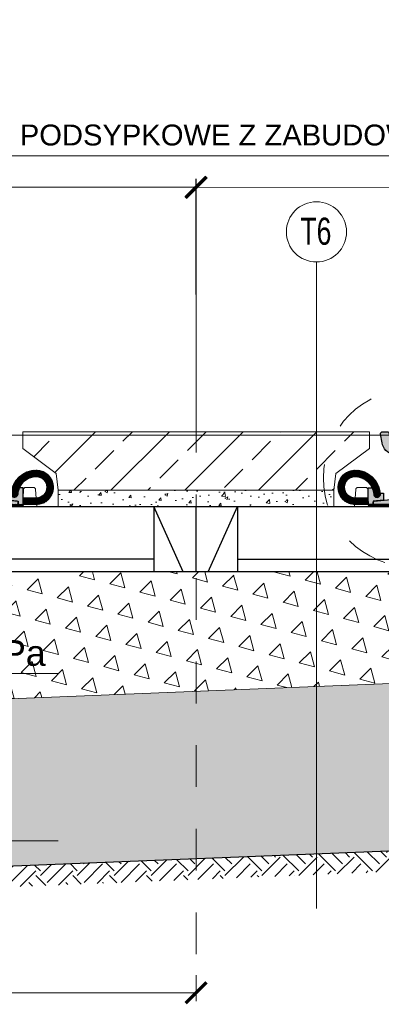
# Model space of a CAD drawing. Header units: feet. Extents: x 210.7 to 255.4, y -209.3 to -191.9.
# Tile 1 of 25: x 212.3 to 213.2, y -205.2 to -202.8. Entities that reach past the tile are written whole.
import ezdxf

# ---------------------------------------------------------------- set-up
doc = ezdxf.new("R2010")
doc.units = ezdxf.units.FT
doc.header["$MEASUREMENT"] = 0
doc.header["$PDMODE"] = 34
doc.linetypes.add('DASHDOT2', pattern=[12.7, 6.35, -3.175, 0, -3.175])
doc.linetypes.add('DASHED2', pattern=[0.375, 0.25, -0.125])
doc.layers.add('brudnopis', color=50, linetype='Continuous', lineweight=30, plot=False)
for name, color, linetype, lineweight in [('Geowłóknina', 160, 'Continuous', 30), ('Miesz_niezw', 251, 'Continuous', 9), ('Mieszanka_niezw_0_315', 44, 'Continuous', 15), ('Opis', 7, 'Continuous', 15), ('Opis (wydruk czarny)', 7, 'Continuous', 15), ('Osie', 1, 'DASHDOT2', 13), ('oś-szyny', 1, 'DASHDOT2', 0), ('Podkład', 7, 'Continuous', 30), ('Podłoże gruntowe', 7, 'Continuous', 13), ('płyta EPT', 35, 'Continuous', 20), ('Sb3', 7, 'Continuous', 15), ('sb4', 7, 'Continuous', 15), ('Wymiar', 7, 'Continuous', 15)]:
    doc.layers.add(name, color=color, linetype=linetype, lineweight=lineweight)
doc.layers.add('Podkadka sprężysta', color=1, linetype='Continuous')
doc.layers.add('Szyna', color=7, linetype='Continuous')
doc.styles.add('opis', font='arial.ttf', dxfattribs={"height": 0.05})
doc.styles.add('Opis_1_25', font='arial.ttf', dxfattribs={"height": 0.05})
doc.styles.add('Romans', font='romans.shx', dxfattribs={"width": 0.7})
doc.dimstyles.new('1_25_DK$0', dxfattribs={"dimtxt": 0.05, "dimasz": 0.05, "dimexe": 0.02, "dimexo": 0.05, "dimgap": 0.01, "dimtad": 1, "dimdec": 3, "dimzin": 3, "dimdsep": 46, "dimtxsty": 'Opis_1_25', "dimblk": 'ARCHTICK', "dimcen": 0.05, "dimclrd": 256, "dimclre": 256, "dimazin": 3, "dimtfac": 1, "dimtdec": 3, "dimtofl": 0, "dimtmove": 0, "dimatfit": 3, "dimldrblk": 'ARCHTICK', "dimfxl": 1, "dimfrac": 2, "dimtolj": 1, "dimtzin": 3, "dimlwd": -1, "dimlwe": -1, "dimarcsym": 0})
pattern_1 = [(49.99999999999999, (0, 0), (0.07172601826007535, -0.006275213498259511), [0.0075, -0.0825]), (355, (0, 0), (-0.0138751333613, 0.07521921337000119), [0.006, -0.066]), (100.45144446, (0.0059771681, -0.0005229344), (0.0578508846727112, 0.06894399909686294), [0.006374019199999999, -0.07011421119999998]), (46.18420000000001, (0, 0.02), (0.1067241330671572, -0.01655192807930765), [0.01125, -0.12375]), (96.63563549, (0.0088936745, 0.0186206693), (0.09346619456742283, 0.09741186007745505), [0.0095610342, -0.105171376]), (351.1841639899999, (0, 0.02), (0.09346619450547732, 0.09741186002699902), [0.009000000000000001, -0.0990000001]), (21, (0.01, 0.015), (0.05969070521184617, -0.04026188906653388), [0.0075, -0.0825]), (326.0000000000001, (0.01, 0.015), (0.02433153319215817, 0.0725150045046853), [0.006, -0.066]), (71.45144474, (0.0149742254, 0.0116448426), (0.08402223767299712, 0.03225311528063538), [0.006374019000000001, -0.0701142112]), (37.50000000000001, (0, 0), (0.001215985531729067, 0.03328938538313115), [0, -0.0652, 0, -0.067, 0, -0.06625]), (7.499999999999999, (0, 0), (0.02630695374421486, 0.03944117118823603), [0, -0.0382, 0, -0.0637, 0, -0.02525]), (327.5, (-0.0223, 0), (0.0533822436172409, -0.002255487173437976), [0, -0.025, 0, -0.078, 0, -0.1035]), (317.5, (-0.0323, 0), (0.05831861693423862, 0.01001049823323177), [0, -0.0325, 0, -0.0518, 0, -0.0735])]

# ---------------------------------------------------------------- blocks, each defined once
blk = doc.blocks.new('_ArchTick')
at = {"color": 0, "linetype": 'ByBlock', "lineweight": 0, "const_width": 0.15}
blk.add_lwpolyline([(-0.5, -0.5), (0.5, 0.5)], dxfattribs=at)
blk = doc.blocks.new('*D41')
at = {"layer": 'DEFPOINTS', "color": 0, "lineweight": 70, "transparency": 16777216}
for p in [(213.8065581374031, -203.236822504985), (212.7270996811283, -203.8227364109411), (213.8070997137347, -203.8217364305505)]:
    blk.add_point(p, dxfattribs=at)
at = {"layer": 'Wymiar', "transparency": 16777216}
for p, q in [((212.7270533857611, -203.7727364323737), (212.7265395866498, -203.2178224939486)), ((213.8070534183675, -203.7717364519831), (213.8065396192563, -203.216822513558)), ((212.7265581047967, -203.2378224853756), (213.8065581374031, -203.236822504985))]:
    blk.add_line(p, q, dxfattribs=at)
at = {"layer": 'Wymiar', "transparency": 16777216, "xscale": 0.05, "yscale": 0.05, "zscale": 0.05}
for p, rotation in [((212.7265581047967, -203.2378224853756), 180.0530505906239), ((213.8065581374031, -203.236822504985), 0.05305059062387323)]:
    blk.add_blockref('_ArchTick', p, dxfattribs=dict(at, rotation=rotation))
at = {"layer": 'Wymiar', "color": 0, "transparency": 16777216, "insert": (213.2665252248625, -203.2017938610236), "char_height": 0.05, "attachment_point": 5, "rotation": 0.053050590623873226, "style": 'Opis_1_25'}
blk.add_mtext('\\A1;1.08', dxfattribs=at)
blk = doc.blocks.new('*D42')
at = {"layer": 'DEFPOINTS', "color": 0, "lineweight": 70, "transparency": 16777216}
for p in [(212.7275330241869, -203.2377118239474), (211.3770997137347, -203.8217364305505), (212.7270996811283, -203.8227364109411)]:
    blk.add_point(p, dxfattribs=at)
at = {"layer": 'Wymiar', "transparency": 16777216}
for p, q in [((211.3771367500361, -203.7717364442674), (211.3775478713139, -203.2167118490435)), ((212.7271367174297, -203.772736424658), (212.7275478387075, -203.2177118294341)), ((211.3775330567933, -203.2367118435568), (212.7275330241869, -203.2377118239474))]:
    blk.add_line(p, q, dxfattribs=at)
at = {"layer": 'Wymiar', "transparency": 16777216, "xscale": 0.05, "yscale": 0.05, "zscale": 0.05}
for p, rotation in [((211.3775330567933, -203.2367118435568), 179.9575595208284), ((212.7275330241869, -203.2377118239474), 359.9575595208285)]:
    blk.add_blockref('_ArchTick', p, dxfattribs=dict(at, rotation=rotation))
at = {"layer": 'Wymiar', "color": 0, "transparency": 16777216, "insert": (212.0525593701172, -203.2016661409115), "char_height": 0.05, "attachment_point": 5, "rotation": 359.9575595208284, "style": 'Opis_1_25'}
blk.add_mtext('\\A1;1.35', dxfattribs=at)
blk = doc.blocks.new('*D43')
at = {"layer": 'DEFPOINTS', "color": 0, "lineweight": 70, "transparency": 16777216}
for p in [(213.9570997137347, -203.1627676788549), (211.2270997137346, -203.8217364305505), (213.9570997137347, -203.8217364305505)]:
    blk.add_point(p, dxfattribs=at)
at = {"layer": 'Wymiar', "transparency": 16777216}
for p, q in [((211.2270997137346, -203.7717364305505), (211.2270997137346, -203.1427676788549)), ((213.9570997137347, -203.7717364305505), (213.9570997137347, -203.1427676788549)), ((211.2270997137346, -203.1627676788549), (213.9570997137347, -203.1627676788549))]:
    blk.add_line(p, q, dxfattribs=at)
at = {"layer": 'Wymiar', "transparency": 16777216, "xscale": 0.05, "yscale": 0.05, "zscale": 0.05, "rotation": 180}
blk.add_blockref('_ArchTick', (211.2270997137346, -203.1627676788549), dxfattribs=at)
at = {"layer": 'Wymiar', "transparency": 16777216, "xscale": 0.05, "yscale": 0.05, "zscale": 0.05}
blk.add_blockref('_ArchTick', (213.9570997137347, -203.1627676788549), dxfattribs=at)
at = {"layer": 'Wymiar', "color": 0, "transparency": 16777216, "insert": (212.5920997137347, -203.1199914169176), "char_height": 0.05, "attachment_point": 5, "style": 'Opis_1_25'}
blk.add_mtext('\\A1;{\\fArial|b0|i0|c238|p34;TOROWISKO KLASYCZNE PODSYPKOWE Z ZABUDOWĄ PŁYTAMI EPT}', dxfattribs=at)
blk = doc.blocks.new('*D45')
at = {"layer": 'DEFPOINTS', "color": 0, "lineweight": 70, "transparency": 16777216}
for p in [(211.4970997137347, -205.0726827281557), (212.7270997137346, -205.0726827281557), (211.4970997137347, -205.1650558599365)]:
    blk.add_point(p, dxfattribs=at)
at = {"layer": 'Wymiar', "transparency": 16777216}
for p, q in [((211.4970997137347, -205.1226827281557), (211.4970997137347, -205.1850558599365)), ((212.7270997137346, -205.1226827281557), (212.7270997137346, -205.1850558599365)), ((212.7270997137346, -205.1650558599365), (211.4970997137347, -205.1650558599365))]:
    blk.add_line(p, q, dxfattribs=at)
at = {"layer": 'Wymiar', "transparency": 16777216, "xscale": 0.05, "yscale": 0.05, "zscale": 0.05, "rotation": 180}
blk.add_blockref('_ArchTick', (211.4970997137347, -205.1650558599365), dxfattribs=at)
at = {"layer": 'Wymiar', "transparency": 16777216, "xscale": 0.05, "yscale": 0.05, "zscale": 0.05}
blk.add_blockref('_ArchTick', (212.7270997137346, -205.1650558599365), dxfattribs=at)
at = {"layer": 'Wymiar', "color": 0, "transparency": 16777216, "insert": (212.1120997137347, -205.1295101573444), "char_height": 0.05, "attachment_point": 5, "style": 'Opis_1_25'}
blk.add_mtext('\\A1;1.23', dxfattribs=at)
blk = doc.blocks.new('PS-60R2-SB4-1800')
h = blk.add_hatch(color=251)
edge = h.paths.add_edge_path()
edge.add_arc((-64.85020978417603, 18.20540894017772), 4.499999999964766, 4.328325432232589, 24.187061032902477, ccw=False)
edge.add_arc((-59.5653256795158, 18.60540894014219), 0.8000000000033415, 184.3283254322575, 364.3283254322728)
edge.add_arc((-64.85020978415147, 18.2054089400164), 6.099999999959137, 4.328325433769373, 5.518464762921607)
edge.add_line((-58.77848170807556, 18.79202480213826), (-58.02596563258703, 18.79189964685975))
edge.add_line((-58.02596563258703, 18.79189964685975), (-58.01851709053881, 17.15335696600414))
edge.add_line((-58.01851709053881, 17.15335696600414), (-60.51127112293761, 16.90517299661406))
edge.add_line((-60.51127112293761, 16.90517299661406), (-60.51143550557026, 16.10521954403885))
edge.add_line((-60.51143550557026, 16.10521954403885), (-61.65020978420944, 16.1054089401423))
edge.add_line((-61.65020978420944, 16.1054089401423), (-61.70545377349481, 17.70880618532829))
edge.add_line((-61.70545377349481, 17.70880618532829), (-61.70506451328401, 20.04929525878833))
edge.add_line((-61.70506451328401, 20.04929525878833), (-60.74525279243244, 20.04913562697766))
h = blk.add_hatch(color=251)
edge = h.paths.add_edge_path()
edge.add_arc((-38.14976804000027, 18.20942884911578), 4.499999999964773, 155.8129389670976, 175.6716745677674)
edge.add_arc((-43.43465214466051, 18.60942884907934), 0.8000000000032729, 175.6716745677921, 355.6716745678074, ccw=False)
edge.add_arc((-38.14976804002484, 18.20942884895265), 6.099999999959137, 174.4815352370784, 175.6716745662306, ccw=False)
edge.add_line((-44.22149611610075, 18.7960447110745), (-44.97401219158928, 18.79591955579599))
edge.add_line((-44.97401219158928, 18.79591955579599), (-44.9814607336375, 17.15737687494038))
edge.add_line((-44.9814607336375, 17.15737687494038), (-42.4887067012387, 16.90919290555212))
edge.add_line((-42.4887067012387, 16.90919290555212), (-42.48854231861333, 16.10923945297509))
edge.add_line((-42.48854231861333, 16.10923945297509), (-41.34976803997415, 16.10942884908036))
edge.add_line((-41.34976803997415, 16.10942884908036), (-41.29452405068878, 17.71282609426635))
edge.add_line((-41.29452405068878, 17.71282609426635), (-41.2949133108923, 20.0533151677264))
edge.add_line((-41.2949133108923, 20.0533151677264), (-42.25472503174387, 20.05315553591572))
h = blk.add_hatch(color=251)
edge = h.paths.add_edge_path()
edge.add_arc((38.14985109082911, 18.20942884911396), 4.499999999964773, 4.328325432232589, 24.18706103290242, ccw=False)
edge.add_arc((43.43473519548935, 18.60942884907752), 0.8000000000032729, 184.3283254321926, 364.3283254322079)
edge.add_arc((38.14985109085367, 18.20942884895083), 6.099999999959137, 4.328325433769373, 5.518464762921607)
edge.add_line((44.22157916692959, 18.79604471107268), (44.97409524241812, 18.79591955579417))
edge.add_line((44.97409524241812, 18.79591955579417), (44.98154378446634, 17.15737687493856))
edge.add_line((44.98154378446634, 17.15737687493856), (42.48878975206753, 16.9091929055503))
edge.add_line((42.48878975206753, 16.9091929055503), (42.48862536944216, 16.10923945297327))
edge.add_line((42.48862536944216, 16.10923945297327), (41.34985109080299, 16.10942884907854))
edge.add_line((41.34985109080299, 16.10942884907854), (41.29460710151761, 17.71282609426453))
edge.add_line((41.29460710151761, 17.71282609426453), (41.29499636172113, 20.05331516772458))
edge.add_line((41.29499636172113, 20.05331516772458), (42.25480808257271, 20.0531555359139))
h = blk.add_hatch(color=251)
edge = h.paths.add_edge_path()
edge.add_arc((64.85029283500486, 18.2054089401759), 4.499999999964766, 155.8129389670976, 175.6716745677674)
edge.add_arc((59.56540873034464, 18.60540894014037), 0.8000000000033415, 175.6716745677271, 355.67167456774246, ccw=False)
edge.add_arc((64.85029283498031, 18.20540894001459), 6.099999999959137, 174.4815352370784, 175.6716745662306, ccw=False)
edge.add_line((58.77856475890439, 18.79202480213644), (58.02604868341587, 18.79189964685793))
edge.add_line((58.02604868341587, 18.79189964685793), (58.01860014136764, 17.15335696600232))
edge.add_line((58.01860014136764, 17.15335696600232), (60.51135417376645, 16.90517299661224))
edge.add_line((60.51135417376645, 16.90517299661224), (60.5115185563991, 16.10521954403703))
edge.add_line((60.5115185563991, 16.10521954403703), (61.65029283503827, 16.10540894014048))
edge.add_line((61.65029283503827, 16.10540894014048), (61.70553682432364, 17.70880618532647))
edge.add_line((61.70553682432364, 17.70880618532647), (61.70514756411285, 20.04929525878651))
edge.add_line((61.70514756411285, 20.04929525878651), (60.74533584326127, 20.04913562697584))
at = {"layer": 'Podkadka sprężysta'}
h = blk.add_hatch(dxfattribs=at)
h.set_pattern_fill('ANSI37', color=256, angle=0.009529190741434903, style=0)
h.set_pattern_definition([(45.00952919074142, (-51.49991694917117, 15.60774071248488), (-0.08840304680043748, 0.08837364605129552), []), (135.0095291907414, (-51.49991694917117, 15.60774071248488), (-0.08837364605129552, -0.08840304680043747), [])])
h.paths.add_polyline_path([(-61.63283859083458, 15.60605544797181), (-61.65020978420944, 16.1054089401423), (-41.34976803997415, 16.10942884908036), (-41.36699530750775, 15.60942597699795)])
h = blk.add_hatch(dxfattribs=at)
h.set_pattern_fill('ANSI37', color=256, scale=100, style=0)
h.set_pattern_definition([(134.9904708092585, (51.5, 15.60774071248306), (0.08840304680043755, 0.08837364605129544), []), (44.99047080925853, (51.5, 15.60774071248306), (0.08837364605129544, -0.08840304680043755), [])])
h.paths.add_polyline_path([(61.63292164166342, 15.60605544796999), (61.65029283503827, 16.10540894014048), (41.34985109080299, 16.10942884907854), (41.36707835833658, 15.60942597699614)])
at = {"layer": 'sb4'}
h = blk.add_hatch(dxfattribs=at)
h.set_pattern_fill('ANSI31', color=256, angle=0.009529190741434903, style=0)
h.set_pattern_definition([(134.9904708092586, (-92.79758262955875, -4.70838610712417), (0.08840304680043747, 0.08837364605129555), [])])
edge = h.paths.add_edge_path()
edge.add_line((-61.65020978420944, 16.1054089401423), (-64.85020978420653, 16.1054089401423))
edge.add_arc((-64.8502097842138, 20.20540894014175), 4.099999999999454, 90.00000000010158, 270.00000000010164, ccw=False)
edge.add_arc((-64.85020978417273, 18.20540894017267), 6.099999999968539, 4.328325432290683, 90.00000000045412, ccw=False)
edge.add_arc((-59.5653256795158, 18.60540894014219), 0.8000000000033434, -175.67167456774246, 4.328325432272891, ccw=False)
edge.add_arc((-64.85020978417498, 18.20540894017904), 4.499999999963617, 4.328325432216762, 90.00000000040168)
edge.add_arc((-64.85020978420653, 20.20540894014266), 2.5, 90, 270)
edge.add_line((-64.85020978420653, 17.70540894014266), (-61.70580229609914, 17.70347502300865))
edge.add_line((-61.70580229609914, 17.70347502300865), (-61.65020978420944, 16.1054089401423))
h = blk.add_hatch(dxfattribs=at)
h.set_pattern_fill('ANSI31', color=256, angle=0.009529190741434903, style=0)
h.set_pattern_definition([(45.00952919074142, (-10.20239519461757, -4.704366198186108), (-0.08840304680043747, 0.08837364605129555), [])])
edge = h.paths.add_edge_path()
edge.add_line((-41.34976803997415, 16.10942884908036), (-38.14976803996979, 16.10942884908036))
edge.add_arc((-38.14976803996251, 20.2094288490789), 4.099999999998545, 269.9999999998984, 449.9999999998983)
edge.add_arc((-38.14976804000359, 18.20942884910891), 6.099999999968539, 89.99999999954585, 175.6716745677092)
edge.add_arc((-43.43465214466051, 18.60942884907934), 0.8000000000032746, 175.6716745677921, 355.6716745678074)
edge.add_arc((-38.14976804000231, 18.20942884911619), 4.499999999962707, 89.9999999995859, 175.6716745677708, ccw=False)
edge.add_arc((-38.14976803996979, 20.2094288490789), 2.5, -90, 90, ccw=False)
edge.add_line((-38.14976803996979, 17.7094288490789), (-41.29470646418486, 17.70753173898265))
edge.add_line((-41.29470646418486, 17.70753173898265), (-41.34976803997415, 16.10942884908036))
h = blk.add_hatch(dxfattribs=at)
h.set_pattern_fill('ANSI31', color=256, angle=0.009529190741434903, style=0)
h.set_pattern_definition([(134.9904708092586, (10.2024782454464, -4.704366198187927), (0.08840304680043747, 0.08837364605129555), [])])
edge = h.paths.add_edge_path()
edge.add_line((41.34985109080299, 16.10942884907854), (38.14985109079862, 16.10942884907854))
edge.add_arc((38.14985109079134, 20.20942884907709), 4.099999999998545, 90.00000000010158, 270.00000000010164, ccw=False)
edge.add_arc((38.14985109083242, 18.20942884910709), 6.099999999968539, 4.328325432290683, 90.00000000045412, ccw=False)
edge.add_arc((43.43473519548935, 18.60942884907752), 0.8000000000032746, -175.67167456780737, 4.328325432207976, ccw=False)
edge.add_arc((38.14985109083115, 18.20942884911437), 4.499999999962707, 4.328325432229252, 90.00000000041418)
edge.add_arc((38.14985109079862, 20.20942884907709), 2.5, 90, 270)
edge.add_line((38.14985109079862, 17.70942884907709), (41.29478951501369, 17.70753173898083))
edge.add_line((41.29478951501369, 17.70753173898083), (41.34985109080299, 16.10942884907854))
h = blk.add_hatch(dxfattribs=at)
h.set_pattern_fill('ANSI31', color=256, angle=0.009529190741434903, style=0)
h.set_pattern_definition([(45.00952919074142, (92.79766568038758, -4.708386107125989), (-0.08840304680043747, 0.08837364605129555), [])])
edge = h.paths.add_edge_path()
edge.add_line((61.65029283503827, 16.10540894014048), (64.85029283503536, 16.10540894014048))
edge.add_arc((64.85029283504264, 20.20540894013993), 4.099999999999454, 269.9999999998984, 449.9999999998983)
edge.add_arc((64.85029283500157, 18.20540894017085), 6.099999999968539, 89.9999999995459, 175.6716745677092)
edge.add_arc((59.56540873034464, 18.60540894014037), 0.8000000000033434, 175.6716745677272, 355.6716745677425)
edge.add_arc((64.85029283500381, 18.20540894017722), 4.499999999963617, 89.99999999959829, 175.6716745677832, ccw=False)
edge.add_arc((64.85029283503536, 20.20540894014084), 2.5, -90, 90, ccw=False)
edge.add_line((64.85029283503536, 17.70540894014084), (61.70588534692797, 17.70347502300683))
edge.add_line((61.70588534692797, 17.70347502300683), (61.65029283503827, 16.10540894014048))
at = {"layer": 'Szyna'}
h = blk.add_hatch(color=256, dxfattribs=at)
edge = h.paths.add_edge_path()
edge.add_arc((-54.07513544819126, 32.0297057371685), 1.499999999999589, 180.0000026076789, 258.6900701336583)
edge.add_line((-54.36930958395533, 30.5588347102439), (-52.90401923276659, 30.26577670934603))
edge.add_arc((-53.10013532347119, 29.28519602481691), 0.9999999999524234, 2.595729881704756e-06, 78.69007012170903, ccw=False)
edge.add_line((-52.10013532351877, 29.28519607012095), (-52.10013483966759, 18.64498753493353))
edge.add_arc((-53.10013483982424, 18.64498748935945), 1.000000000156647, -84.2894042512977, 2.611202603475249e-06, ccw=False)
edge.add_line((-53.00063107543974, 17.64995030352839), (-60.22998587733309, 16.92701449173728))
edge.add_arc((-60.20013474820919, 16.62850333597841), 0.3000000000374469, 95.71059571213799, 180.0000025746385)
edge.add_line((-60.50013474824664, 16.62850332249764), (-60.5001347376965, 16.3999995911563))
edge.add_arc((-60.20013473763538, 16.39999960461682), 0.3000000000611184, 180.0000025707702, 270.0000025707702)
edge.add_line((-60.20013472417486, 16.09999960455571), (-42.80013472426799, 16.1000003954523))
edge.add_arc((-42.80013473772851, 16.40000039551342), 0.3000000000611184, 270.0000025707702, 360.0000025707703)
edge.add_line((-42.50013473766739, 16.40000040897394), (-42.50013474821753, 16.62850414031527))
edge.add_arc((-42.80013474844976, 16.62850412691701), 0.3000000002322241, 2.558879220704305e-06, 84.28940942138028)
edge.add_line((-42.77028364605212, 16.92701528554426), (-49.99963851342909, 17.64995044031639))
edge.add_arc((-49.90013483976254, 18.64498763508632), 1.000000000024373, 180.0000026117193, 264.28940947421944, ccw=False)
edge.add_line((-50.90013483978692, 18.64498758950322), (-50.90013519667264, 26.49519612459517))
edge.add_arc((-49.90013519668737, 26.49519617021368), 0.9999999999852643, 101.30993508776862, 180.0000026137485, ccw=False)
edge.add_line((-50.0962513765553, 27.47577683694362), (-47.38879003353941, 28.0172692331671))
edge.add_arc((-48.07519666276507, 31.44930156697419), 3.500000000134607, 281.3099350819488, 350.5376803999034)
edge.add_line((-44.6228179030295, 30.87390526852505), (-44.28216873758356, 32.91780083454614))
edge.add_arc((-44.77536570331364, 33.00000030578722), 0.5000000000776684, 350.5376803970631, 450.000002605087)
edge.add_line((-44.77536572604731, 33.50000030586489), (-45.99262867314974, 33.50000025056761))
edge.add_arc((-45.99262865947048, 33.20000025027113), 0.3000000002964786, 90.00000261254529, 170.5376804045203)
edge.add_line((-46.28854683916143, 33.24931993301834), (-46.7379117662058, 30.55312961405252))
edge.add_arc((-48.09913539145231, 30.78000015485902), 1.380000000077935, 270.0000025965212, 350.5376803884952, ccw=False)
edge.add_line((-48.09913532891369, 29.40000015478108), (-48.25113532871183, 29.40000014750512))
edge.add_arc((-48.2511353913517, 30.78000014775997), 1.380000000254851, 189.4623248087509, 270.00000260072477, ccw=False)
edge.add_line((-49.61235899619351, 30.55312948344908), (-49.98892671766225, 32.81253518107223))
edge.add_arc((-51.27123880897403, 32.59881643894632), 1.300000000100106, 9.462324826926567, 76.81804508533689)
edge.add_arc((-52.79913517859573, 26.07535626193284), 7.999999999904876, 76.81804506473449, 86.81323531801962)
edge.add_arc((-54.02213417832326, 4.109376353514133), 29.99999999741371, 86.81323532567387, 90.3828454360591)
edge.add_arc((-54.16913517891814, 26.10888522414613), 8.000000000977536, 90.38284543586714, 96.93827769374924)
edge.add_arc((-55.07513551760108, 33.55396167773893), 0.500000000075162, 96.93827769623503, 180.000002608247)
edge.add_line((-55.57513551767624, 33.55396165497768), (-55.57513544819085, 32.02970566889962))
h = blk.add_hatch(color=256, dxfattribs=at)
edge = h.paths.add_edge_path()
edge.add_arc((54.0752184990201, 32.02970573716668), 1.499999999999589, 281.30992986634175, 359.99999739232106, ccw=False)
edge.add_line((54.36939263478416, 30.55883471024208), (52.90410228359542, 30.26577670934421))
edge.add_arc((53.10021837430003, 29.28519602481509), 0.9999999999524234, 101.3099298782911, 179.99999740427)
edge.add_line((52.10021837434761, 29.28519607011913), (52.10021789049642, 18.64498753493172))
edge.add_arc((53.10021789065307, 18.64498748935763), 1.000000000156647, 179.9999973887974, 264.2894042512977)
edge.add_line((53.00071412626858, 17.64995030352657), (60.23006892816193, 16.92701449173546))
edge.add_arc((60.20021779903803, 16.62850333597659), 0.3000000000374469, -2.574638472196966e-06, 84.289404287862, ccw=False)
edge.add_line((60.50021779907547, 16.62850332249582), (60.50021778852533, 16.39999959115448))
edge.add_arc((60.20021778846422, 16.399999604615), 0.3000000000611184, 269.9999974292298, 359.9999974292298, ccw=False)
edge.add_line((60.20021777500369, 16.09999960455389), (42.80021777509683, 16.10000039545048))
edge.add_arc((42.80021778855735, 16.4000003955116), 0.3000000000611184, 179.9999974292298, 269.9999974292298, ccw=False)
edge.add_line((42.50021778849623, 16.40000040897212), (42.50021779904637, 16.62850414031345))
edge.add_arc((42.80021779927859, 16.62850412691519), 0.3000000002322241, 95.71059057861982, 179.9999974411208, ccw=False)
edge.add_line((42.77036669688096, 16.92701528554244), (49.99972156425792, 17.64995044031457))
edge.add_arc((49.90021789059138, 18.6449876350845), 1.000000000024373, 275.7105905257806, 359.9999973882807)
edge.add_line((50.90021789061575, 18.6449875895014), (50.90021824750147, 26.49519612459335))
edge.add_arc((49.90021824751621, 26.49519617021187), 0.9999999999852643, 359.9999973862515, 438.6900649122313)
edge.add_line((50.09633442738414, 27.4757768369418), (47.38887308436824, 28.01726923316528))
edge.add_arc((48.0752797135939, 31.44930156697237), 3.500000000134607, 189.4623196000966, 258.69006491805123, ccw=False)
edge.add_line((44.62290095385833, 30.87390526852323), (44.2822517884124, 32.91780083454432))
edge.add_arc((44.77544875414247, 33.0000003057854), 0.5000000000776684, 89.99999739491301, 189.4623196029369, ccw=False)
edge.add_line((44.77544877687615, 33.50000030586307), (45.99271172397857, 33.50000025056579))
edge.add_arc((45.99271171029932, 33.20000025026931), 0.3000000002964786, 9.462319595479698, 89.99999738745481, ccw=False)
edge.add_line((46.28862988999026, 33.24931993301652), (46.73799481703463, 30.5531296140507))
edge.add_arc((48.09921844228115, 30.7800001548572), 1.380000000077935, 189.4623196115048, 269.9999974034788)
edge.add_line((48.09921837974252, 29.40000015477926), (48.25121837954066, 29.40000014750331))
edge.add_arc((48.25121844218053, 30.78000014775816), 1.380000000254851, 269.9999973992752, 350.5376751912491)
edge.add_line((49.61244204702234, 30.55312948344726), (49.98900976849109, 32.81253518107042))
edge.add_arc((51.27132185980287, 32.5988164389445), 1.300000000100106, 103.1819549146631, 170.5376751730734, ccw=False)
edge.add_arc((52.79921822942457, 26.07535626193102), 7.999999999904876, 93.18676468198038, 103.18195493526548, ccw=False)
edge.add_arc((54.02221722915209, 4.109376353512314), 29.99999999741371, 89.61715456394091, 93.18676467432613, ccw=False)
edge.add_arc((54.16921822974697, 26.10888522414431), 8.000000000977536, 83.06172230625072, 89.61715456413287, ccw=False)
edge.add_arc((55.07521856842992, 33.55396167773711), 0.500000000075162, -2.6082469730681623e-06, 83.06172230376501, ccw=False)
edge.add_line((55.57521856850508, 33.55396165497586), (55.57521849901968, 32.0297056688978))
for p, q in [((-60.51162242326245, 16.90321591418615), (-60.51145789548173, 16.10624195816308)), ((-42.4887067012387, 16.90919290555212), (-42.48854231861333, 16.10923945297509)), ((42.48878975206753, 16.9091929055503), (42.48862536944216, 16.10923945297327)), ((60.51170547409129, 16.90321591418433), (60.51154094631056, 16.10624195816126)), ((-61.63283859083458, 15.60605544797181), (-64.95012177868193, 15.60550373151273))]:
    blk.add_line(p, q)
for points in [[(-60.74525279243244, 20.04913562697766, -0.08686759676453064), (-60.36304403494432, 18.54503158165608, 1.000000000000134), (-58.76760732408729, 18.66578629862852, 0.005193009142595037), (-58.77848170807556, 18.79202480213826), (-58.02596563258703, 18.79189964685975), (-58.01851709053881, 17.15335696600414), (-60.51127112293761, 16.90517299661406), (-60.51143550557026, 16.10521954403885), (-61.65020978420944, 16.1054089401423), (-61.70545377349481, 17.70880618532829), (-61.70506451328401, 20.04929525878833)], [(-42.25472503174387, 20.05315553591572, 0.08686759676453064), (-42.63693378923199, 18.54905149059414, -1.000000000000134), (-44.23237050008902, 18.66980620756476, -0.005193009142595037), (-44.22149611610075, 18.7960447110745), (-44.97401219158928, 18.79591955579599), (-44.9814607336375, 17.15737687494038), (-42.4887067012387, 16.90919290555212), (-42.48854231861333, 16.10923945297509), (-41.34976803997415, 16.10942884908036), (-41.29452405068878, 17.71282609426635), (-41.2949133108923, 20.0533151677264)], [(42.25480808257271, 20.0531555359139, -0.08686759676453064), (42.63701684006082, 18.54905149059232, 1.000000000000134), (44.23245355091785, 18.66980620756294, 0.005193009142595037), (44.22157916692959, 18.79604471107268), (44.97409524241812, 18.79591955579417), (44.98154378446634, 17.15737687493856), (42.48878975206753, 16.9091929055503), (42.48862536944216, 16.10923945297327), (41.34985109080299, 16.10942884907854), (41.29460710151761, 17.71282609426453), (41.29499636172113, 20.05331516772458)], [(60.74533584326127, 20.04913562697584, 0.08686759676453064), (60.36312708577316, 18.54503158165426, -1.000000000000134), (58.76769037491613, 18.6657862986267, -0.005193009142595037), (58.77856475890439, 18.79202480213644), (58.02604868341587, 18.79189964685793), (58.01860014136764, 17.15335696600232), (60.51135417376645, 16.90517299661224), (60.5115185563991, 16.10521954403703), (61.65029283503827, 16.10540894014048), (61.70553682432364, 17.70880618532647), (61.70514756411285, 20.04929525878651)]]:
    blk.add_lwpolyline(points, format="xyb", close=True)
at = {"layer": 'brudnopis', "lineweight": 0, "ltscale": 5}
for p, q in [((-49.97017078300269, 32.69999960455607), (-49.97017078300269, 34.10870663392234)), ((49.97025383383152, 32.69999960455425), (49.97025383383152, 34.10870663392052)), ((-51.50000000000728, 32.69999960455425), (51.50008305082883, 32.69999960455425))]:
    blk.add_line(p, q, dxfattribs=at)
at = {"layer": 'oś-szyny', "ltscale": 0.002}
for p, q in [((-51.5, 12.34887240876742), (-51.5, 39.15927775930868)), ((51.50008305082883, 12.3488724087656), (51.50008305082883, 39.15927775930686))]:
    blk.add_line(p, q, dxfattribs=at)
at = {"layer": 'Podkadka sprężysta'}
for points in [[(-61.63283859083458, 15.60605544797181), (-61.65020978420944, 16.1054089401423), (-41.34976803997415, 16.10942884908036), (-41.36699530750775, 15.60942597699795)], [(61.63292164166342, 15.60605544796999), (61.65029283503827, 16.10540894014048), (41.34985109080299, 16.10942884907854), (41.36707835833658, 15.60942597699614)]]:
    blk.add_lwpolyline(points, close=True, dxfattribs=at)
at = {"layer": 'Podkład', "ltscale": 5}
for p, q in [((-88.5, 15.60000000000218), (-90, 13.60000000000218)), ((88.50000000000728, 15.60000000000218), (-88.49999999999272, 15.60000000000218)), ((-10, 15.60000000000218), (-10, 1.818989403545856e-12)), ((-3, 1.818989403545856e-12), (-10, 15.60000000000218)), ((0, 15.60000000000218), (0, 1.818989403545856e-12)), ((0, 15.60000000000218), (0, 1.818989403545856e-12)), ((3, 1.818989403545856e-12), (10, 15.60000000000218)), ((10, 15.60000000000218), (10, 1.818989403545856e-12)), ((88.5, 15.60000000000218), (90, 13.60000000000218)), ((-90, 1.818989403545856e-12), (-90, 13.60000000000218)), ((90, 1.818989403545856e-12), (90, 13.60000000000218)), ((-10, 3.000000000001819), (-90, 3.000000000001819)), ((10, 3.000000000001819), (89.99999999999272, 3.000000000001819)), ((-89.99999999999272, 0), (89.99999999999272, 1.818989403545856e-12))]:
    blk.add_line(p, q, dxfattribs=at)
at = {"layer": 'Sb3'}
for points in [[(-61.63283859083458, 15.60605544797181), (-61.77465327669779, 19.6826699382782, 0.4041133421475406), (-62.27443416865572, 20.1652867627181), (-64.16259709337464, 20.16497273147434, 0.3936855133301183), (-64.6612744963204, 19.70015658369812), (-64.95012177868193, 15.60550373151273)], [(61.63292164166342, 15.60605544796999), (61.77473632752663, 19.68266993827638, -0.4041133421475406), (62.27451721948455, 20.16528676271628), (64.16268014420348, 20.16497273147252, -0.3936855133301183), (64.66135754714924, 19.7001565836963), (64.95020482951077, 15.60550373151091)]]:
    blk.add_lwpolyline(points, format="xyb", close=True, dxfattribs=at)
for points in [[(-41.36699530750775, 15.60942597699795), (-41.22653663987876, 19.68608741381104, -0.4041133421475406), (-40.72691630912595, 20.16887045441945), (-38.8387533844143, 20.16918448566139, -0.3936855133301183), (-38.33992139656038, 19.70453423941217), (-38.04971211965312, 15.60997769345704), (-41.36699530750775, 15.60942597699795)], [(41.36707835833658, 15.60942597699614), (41.22661969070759, 19.68608741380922, 0.4041133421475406), (40.72699935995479, 20.16887045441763), (38.83883643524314, 20.16918448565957, 0.3936855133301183), (38.34000444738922, 19.70453423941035), (38.04979517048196, 15.60997769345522), (41.36707835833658, 15.60942597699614)]]:
    blk.add_lwpolyline(points, format="xyb", dxfattribs=at)
at = {"layer": 'sb4'}
for points in [[(-61.65020978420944, 16.1054089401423), (-64.85020978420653, 16.1054089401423, -1), (-64.85020978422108, 24.30540894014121, -0.3922565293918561), (-58.76760732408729, 18.66578629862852, -1.000000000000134), (-60.36304403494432, 18.54503158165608, 0.3922565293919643), (-64.85020978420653, 22.70540894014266, 0.9999999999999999), (-64.85020978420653, 17.70540894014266), (-61.70580229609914, 17.70347502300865)], [(-41.34976803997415, 16.10942884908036), (-38.14976803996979, 16.10942884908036, 1), (-38.14976803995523, 24.30942884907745, 0.3922565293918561), (-44.23237050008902, 18.66980620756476, 1.000000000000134), (-42.63693378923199, 18.54905149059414, -0.3922565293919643), (-38.14976803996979, 22.7094288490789, -0.9999999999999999), (-38.14976803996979, 17.7094288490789), (-41.29470646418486, 17.70753173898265)], [(41.34985109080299, 16.10942884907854), (38.14985109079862, 16.10942884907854, -1), (38.14985109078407, 24.30942884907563, -0.3922565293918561), (44.23245355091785, 18.66980620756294, -1.000000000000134), (42.63701684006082, 18.54905149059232, 0.3922565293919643), (38.14985109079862, 22.70942884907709, 0.9999999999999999), (38.14985109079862, 17.70942884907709), (41.29478951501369, 17.70753173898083)], [(61.65029283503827, 16.10540894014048), (64.85029283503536, 16.10540894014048, 1), (64.85029283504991, 24.30540894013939, 0.3922565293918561), (58.76769037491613, 18.6657862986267, 1.000000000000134), (60.36312708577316, 18.54503158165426, -0.3922565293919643), (64.85029283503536, 22.70540894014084, -0.9999999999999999), (64.85029283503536, 17.70540894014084), (61.70588534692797, 17.70347502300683)]]:
    blk.add_lwpolyline(points, format="xyb", close=True, dxfattribs=at)
for points in [[(-61.70527135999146, 17.70351183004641), (-61.65020978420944, 16.1054089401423)], [(-41.29470646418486, 17.70753173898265), (-41.34976803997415, 16.10942884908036)]]:
    blk.add_lwpolyline(points, dxfattribs=at)
at = {"layer": 'Szyna'}
for points in [[(-55.57513544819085, 32.02970566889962, 0.3575107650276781), (-54.36930958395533, 30.5588347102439), (-52.90401923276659, 30.26577670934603, -0.3575107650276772), (-52.10013532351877, 29.28519607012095), (-52.10013483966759, 18.64498753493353, -0.3853135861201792), (-53.00063107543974, 17.64995030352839), (-60.22998587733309, 16.92701449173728, 0.3853135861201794), (-60.50013474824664, 16.62850332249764), (-60.5001347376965, 16.3999995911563, 0.414213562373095), (-60.20013472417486, 16.09999960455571), (-42.80013472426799, 16.1000003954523, 0.414213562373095), (-42.50013473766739, 16.40000040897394), (-42.50013474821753, 16.62850414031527, 0.3853135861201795), (-42.77028364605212, 16.92701528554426), (-49.99963851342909, 17.64995044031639, -0.385313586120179), (-50.90013483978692, 18.64498758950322), (-50.90013519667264, 26.49519612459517, -0.357510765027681), (-50.0962513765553, 27.47577683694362), (-47.38879003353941, 28.0172692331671, 0.3115981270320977), (-44.6228179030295, 30.87390526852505), (-44.28216873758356, 32.91780083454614, 0.4634545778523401), (-44.77536572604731, 33.50000030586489), (-45.99262867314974, 33.50000025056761, 0.3666293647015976), (-46.28854683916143, 33.24931993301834), (-46.7379117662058, 30.55312961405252, -0.3666293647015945), (-48.09913532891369, 29.40000015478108), (-48.25113532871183, 29.40000014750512, -0.3666293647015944), (-49.61235899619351, 30.55312948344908), (-49.98892671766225, 32.81253518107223), (-49.98892671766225, 32.81253518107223, 0.3026593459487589), (-50.97478130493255, 33.86456244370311, 0.04363991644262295), (-52.35440826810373, 34.06298532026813, 0.01557662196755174), (-54.22259008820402, 34.10870663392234), (-54.22259008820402, 34.10870663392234, 0.02861127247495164), (-55.13553554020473, 34.05030010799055, 0.3791741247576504), (-55.57513551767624, 33.55396165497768)], [(55.57521849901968, 32.0297056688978, -0.3575107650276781), (54.36939263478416, 30.55883471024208), (52.90410228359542, 30.26577670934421, 0.3575107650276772), (52.10021837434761, 29.28519607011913), (52.10021789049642, 18.64498753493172, 0.3853135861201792), (53.00071412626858, 17.64995030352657), (60.23006892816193, 16.92701449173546, -0.3853135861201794), (60.50021779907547, 16.62850332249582), (60.50021778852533, 16.39999959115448, -0.414213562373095), (60.20021777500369, 16.09999960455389), (42.80021777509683, 16.10000039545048, -0.414213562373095), (42.50021778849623, 16.40000040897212), (42.50021779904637, 16.62850414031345, -0.3853135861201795), (42.77036669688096, 16.92701528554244), (49.99972156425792, 17.64995044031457, 0.385313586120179), (50.90021789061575, 18.6449875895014), (50.90021824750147, 26.49519612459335, 0.357510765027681), (50.09633442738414, 27.4757768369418), (47.38887308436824, 28.01726923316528, -0.3115981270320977), (44.62290095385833, 30.87390526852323), (44.2822517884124, 32.91780083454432, -0.4634545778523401), (44.77544877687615, 33.50000030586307), (45.99271172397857, 33.50000025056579, -0.3666293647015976), (46.28862988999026, 33.24931993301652), (46.73799481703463, 30.5531296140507, 0.3666293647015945), (48.09921837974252, 29.40000015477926), (48.25121837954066, 29.40000014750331, 0.3666293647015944), (49.61244204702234, 30.55312948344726), (49.98900976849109, 32.81253518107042), (49.98900976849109, 32.81253518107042, -0.3026593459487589), (50.97486435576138, 33.86456244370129, -0.04363991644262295), (52.35449131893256, 34.06298532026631, -0.01557662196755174), (54.22267313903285, 34.10870663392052), (54.22267313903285, 34.10870663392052, -0.02861127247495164), (55.13561859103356, 34.05030010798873, -0.3791741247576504), (55.57521856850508, 33.55396165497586)]]:
    blk.add_lwpolyline(points, format="xyb", close=True, dxfattribs=at)
blk = doc.blocks.new('EPT1')
at = {"layer": 'płyta EPT'}
h = blk.add_hatch(dxfattribs=at)
h.set_pattern_fill('ANSI33', color=256, scale=0.5, style=0)
h.set_pattern_definition([(45, (0, 0), (-0.08838834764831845, 0.08838834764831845), []), (45, (0.0883883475, 0), (-0.08838834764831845, 0.08838834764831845), [0.0625, -0.03125])])
h.paths.add_polyline_path([(-0.08499999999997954, 0.1399999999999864), (-0.08499999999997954, 0.0999999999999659), (-0.004999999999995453, 0.03999999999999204), (0, 0), (0.660000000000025, 0), (0.6650000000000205, 0.03999999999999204), (0.7450000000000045, 0.0999999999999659), (0.7450000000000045, 0.1399999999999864)])
blk.add_lwpolyline([(-0.08499999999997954, 0.1399999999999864), (-0.08499999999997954, 0.0999999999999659), (-0.004999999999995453, 0.03999999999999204), (0, 0), (0.660000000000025, 0), (0.6650000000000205, 0.03999999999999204), (0.7450000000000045, 0.0999999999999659), (0.7450000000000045, 0.1399999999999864)], close=True, dxfattribs=at)

msp = doc.modelspace()

# ---------------------------------------------------------------- hatches: boundary and pattern name
at = {"layer": 'Miesz_niezw'}
h = msp.add_hatch(dxfattribs=at)
h.set_pattern_fill('TRIANG', color=256, scale=0.2, angle=45)
h.set_pattern_definition([(105, (-9.9990951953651, -3.755824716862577), (-0.07244443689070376, 0.01941142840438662), [0.03750000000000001, -0.03750000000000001]), (165, (-9.9990951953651, -3.755824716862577), (-0.05303300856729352, -0.05303300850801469), [0.03750000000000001, -0.03750000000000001]), (45, (-10.0353174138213, -3.746119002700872), (-0.01941142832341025, 0.07244443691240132), [0.03750000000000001, -0.03750000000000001])])
h.paths.add_polyline_path([(211.5270997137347, -204.1578105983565), (211.5270997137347, -204.3217364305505), (211.3770997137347, -204.3217364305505), (211.3770997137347, -204.8066993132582), (211.6767887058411, -204.8066993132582), (211.7852301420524, -204.4813750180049), (213.8070997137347, -204.4005002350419), (213.8070997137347, -204.3217364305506), (213.6570997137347, -204.3217364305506), (213.6570997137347, -204.1577364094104)])
at = {"layer": 'Mieszanka_niezw_0_315', "ltscale": 10}
h = msp.add_hatch(dxfattribs=at)
h.set_pattern_fill('AR-CONC', color=256, scale=0.01, style=0)
h.set_pattern_definition(pattern_1)
h.paths.add_polyline_path([(212.3970997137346, -203.9628105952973), (212.3970997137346, -204.0017364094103), (213.0570997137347, -204.0017364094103), (213.0570997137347, -203.9628105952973)])
h = msp.add_hatch(dxfattribs=at)
h.set_pattern_fill('AR-CONC', color=256, scale=0.01, style=0)
h.set_pattern_definition(pattern_1)
h.paths.add_polyline_path([(211.6499869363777, -204.8871046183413), (211.7852301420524, -204.4813750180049), (213.8070997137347, -204.4005002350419), (213.8070997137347, -204.800820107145)])
at = {"layer": 'Podłoże gruntowe'}
h = msp.add_hatch(dxfattribs=at)
h.set_pattern_fill('EARTH', color=256, scale=0.25, angle=45, style=0)
h.set_pattern_definition([(45, (-44.46924483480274, -61.55183139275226), (6.938893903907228e-18, 0.08838834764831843), [0.0625, -0.0625]), (45, (-44.48581764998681, -61.53525857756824), (6.938893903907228e-18, 0.08838834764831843), [0.0625, -0.0625]), (45, (-44.50239046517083, -61.51868576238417), (6.938893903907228e-18, 0.08838834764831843), [0.0625, -0.0625]), (135, (-44.50239046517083, -61.5076372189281), (-0.08838834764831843, 1.387778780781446e-17), [0.0625, -0.0625]), (135, (-44.48581764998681, -61.49106440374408), (-0.08838834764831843, 1.387778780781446e-17), [0.0625, -0.0625]), (135, (-44.46924483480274, -61.47449158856), (-0.08838834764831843, 1.387778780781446e-17), [0.0625, -0.0625])])
h.paths.add_polyline_path([(213.8070997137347, -204.3217364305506), (213.8570997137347, -204.3217364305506), (213.8570997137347, -204.8488600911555), (211.6881929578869, -204.935616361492), (211.657322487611, -205.023211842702), (211.3270997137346, -205.023211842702), (211.3270997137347, -204.3217364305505), (211.3770997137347, -204.3217364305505), (211.3729149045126, -204.973211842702), (211.6212845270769, -204.973211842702), (211.6499869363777, -204.8871046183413), (213.8070997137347, -204.800820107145)])

# ---------------------------------------------------------------- linework, layer by layer
at = {"layer": 'Geowłóknina', "ltscale": 5}
msp.add_lwpolyline([(211.3770997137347, -204.3217364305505), (211.3770997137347, -204.973211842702), (211.6212845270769, -204.973211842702), (211.6499869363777, -204.8871046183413), (213.8070997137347, -204.800820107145), (213.8070997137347, -204.3217364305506)], dxfattribs=at)
at = {"layer": 'Mieszanka_niezw_0_315', "ltscale": 10}
for points in [[(212.3970997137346, -203.9628105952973), (212.3970997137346, -204.0017364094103), (213.0570997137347, -204.0017364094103), (213.0570997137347, -203.9628105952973)], [(211.6499869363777, -204.8871046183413), (211.7852301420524, -204.4813750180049), (213.8070997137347, -204.4005002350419), (213.8070997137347, -204.800820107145)]]:
    msp.add_lwpolyline(points, close=True, dxfattribs=at)
at = {"layer": 'Opis'}
for points in [[(212.0110382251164, -204.2504018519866), (212.0110382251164, -204.4723426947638), (211.968303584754, -204.4009587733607), (212.3969567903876, -204.4009587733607)], [(212.0110382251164, -204.6507217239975), (212.0110382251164, -204.8726625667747), (211.968303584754, -204.8012786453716), (212.3969567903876, -204.8012786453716)]]:
    msp.add_lwpolyline(points, dxfattribs=at)
at = {"layer": 'Opis', "color": 1, "linetype": 'DASHED2', "ltscale": 0.2}
msp.add_circle((213.244463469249, -203.9329552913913), 0.2125744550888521, dxfattribs=at)
at = {"layer": 'Opis (wydruk czarny)'}
msp.add_lwpolyline([(213.0153426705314, -204.9632998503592), (213.0153426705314, -203.4164041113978)], dxfattribs=at)
msp.add_circle((213.0153426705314, -203.3444041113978), 0.07200000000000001, dxfattribs=at)
at = {"layer": 'Osie', "ltscale": 0.01}
for points in [[(212.7270997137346, -205.0726827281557), (212.7270997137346, -203.6595793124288)], [(212.7270997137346, -205.0726827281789), (212.7270997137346, -203.659579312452)]]:
    msp.add_lwpolyline(points, dxfattribs=at)

# ---------------------------------------------------------------- block references
at = {"xscale": -0.01, "yscale": 0.01, "zscale": 0.01}
msp.add_blockref('PS-60R2-SB4-1800', (212.7261953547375, -204.1577364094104), dxfattribs=at)
at = {"layer": 'płyta EPT'}
msp.add_blockref('EPT1', (212.3970997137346, -203.9628105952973), dxfattribs=at)

# ---------------------------------------------------------------- texts
at = {"layer": 'Opis', "style": 'opis'}
msp.add_text('120 MPa', height=0.06129999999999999, rotation=359.6562194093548, dxfattribs=at).set_placement((212.0240658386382, -204.3809345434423))
at = {"layer": 'Opis (wydruk czarny)', "insert": (212.9416399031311, -203.3103767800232), "char_height": 0.06479999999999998, "width": 0.1407575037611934, "attachment_point": 1, "style": 'Romans'}
msp.add_mtext('\\pi0.0356;{\\fArial|b0|i0|c238|p34;T6}', dxfattribs=at)

# ---------------------------------------------------------------- dimensions: what is measured, and where the dimension line sits
at = {"layer": 'Wymiar'}
dim = msp.add_aligned_dim(p1=(211.2270997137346, -203.8217364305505), p2=(213.9570997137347, -203.8217364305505), distance=0.6589687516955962, text='{\\fArial|b0|i0|c238|p34;TOROWISKO KLASYCZNE PODSYPKOWE Z ZABUDOWĄ PŁYTAMI EPT}', dimstyle='1_25_DK$0', override={"dimdec": 2}, dxfattribs=at)
dim.commit()
dim.dimension.update_dxf_attribs({"geometry": '*D43', "text_midpoint": (212.5920997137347, -203.1199914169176)})
for p1, p2, distance, picture, middle in [((211.3770997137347, -203.8217364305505), (212.7270996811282, -203.8227364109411), 0.585024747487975, '*D42', (212.0525593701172, -203.2016661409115)), ((212.7270996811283, -203.8227364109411), (213.8070997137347, -203.8217364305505), 0.5849141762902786, '*D41', (213.2665252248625, -203.2017938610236)), ((212.7270997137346, -205.0726827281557), (211.4970997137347, -205.0726827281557), 0.09237313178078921, '*D45', (212.1120997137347, -205.1295101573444))]:
    dim = msp.add_aligned_dim(p1=p1, p2=p2, distance=distance, dimstyle='1_25_DK$0', override={"dimdec": 2}, dxfattribs=at)
    dim.commit()
    dim.dimension.update_dxf_attribs({"geometry": picture, "text_midpoint": middle})

doc.saveas('drawing.dxf')
